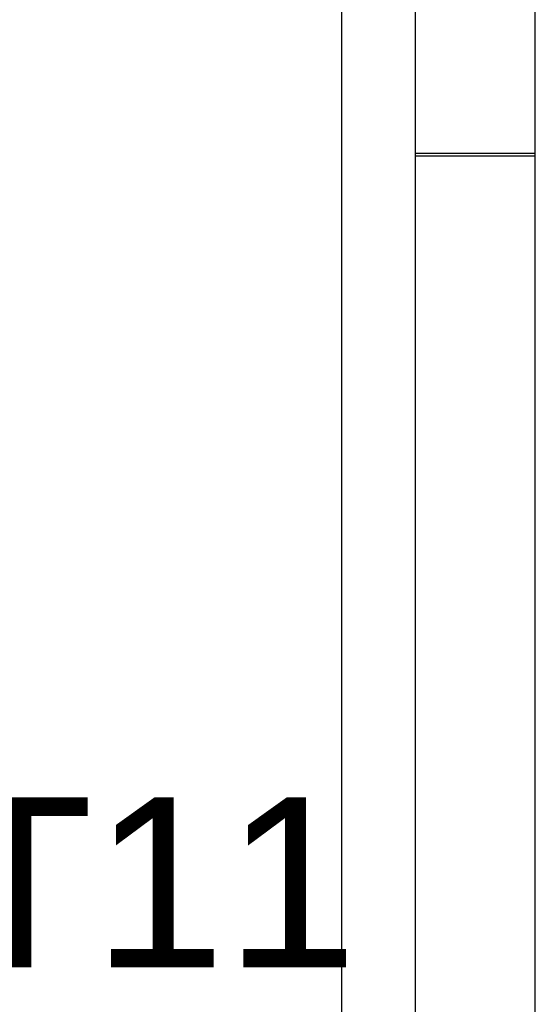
# Model space of a CAD drawing. Header units: feet. Extents: x 0 to 152508, y 0 to 59424.
# Tile 100 of 122: x 152339.14 to 152342.54, y 59410.19 to 59416.7. Entities that reach past the tile are written whole.
import ezdxf

# ---------------------------------------------------------------- set-up
doc = ezdxf.new("R2010")
doc.units = ezdxf.units.FT
doc.header["$LTSCALE"] = 0.05
doc.header["$MEASUREMENT"] = 0
doc.linetypes.add('CENTER', pattern=[2, 1.25, -0.25, 0.25, -0.25])
doc.layers.add('Bridge plan$0$DR_P_Underdrain', color=252, linetype='Continuous', lineweight=13)
doc.layers.add('Bridge plan$0$VG_P_Cells', color=252, linetype='Continuous', lineweight=13)
doc.layers.add('L-DETL-CNTR', color=230, linetype='CENTER')
doc.styles.add('ARIAL', font='arial.ttf', dxfattribs={"width": 0.9})

# ---------------------------------------------------------------- blocks, each defined once
blk = doc.blocks.new('Bridge plan')
at = {"layer": 'Bridge plan$0$DR_P_Underdrain', "lineweight": -3}
blk.add_line((1828080.3293, 711605.3476), (1828080.3293, 711621.9637), dxfattribs=at)
at = {"layer": 'Bridge plan$0$VG_P_Cells', "lineweight": -3}
for p, q in [((1828080.8165, 711604.9669), (1828080.8166, 711623.1105)), ((1828081.6082, 711604.9669), (1828081.6082, 711623.1105)), ((1828080.8165, 711617.0837), (1828081.6082, 711617.0837)), ((1828081.6082, 711617.0628), (1828080.8165, 711617.0628))]:
    blk.add_line(p, q, dxfattribs=at)
blk = doc.blocks.new('Trellis Base')
blk.add_blockref('Bridge plan', (-1675739.0633, -652201.2631))

msp = doc.modelspace()

# ---------------------------------------------------------------- block references
msp.add_blockref('Trellis Base', (0, 0))

# ---------------------------------------------------------------- texts
at = {"layer": 'L-DETL-CNTR', "style": 'ARIAL'}
msp.add_text('T11', height=1.125, dxfattribs=at).set_placement((152338.6622, 59410.4369))

doc.saveas('drawing.dxf')
